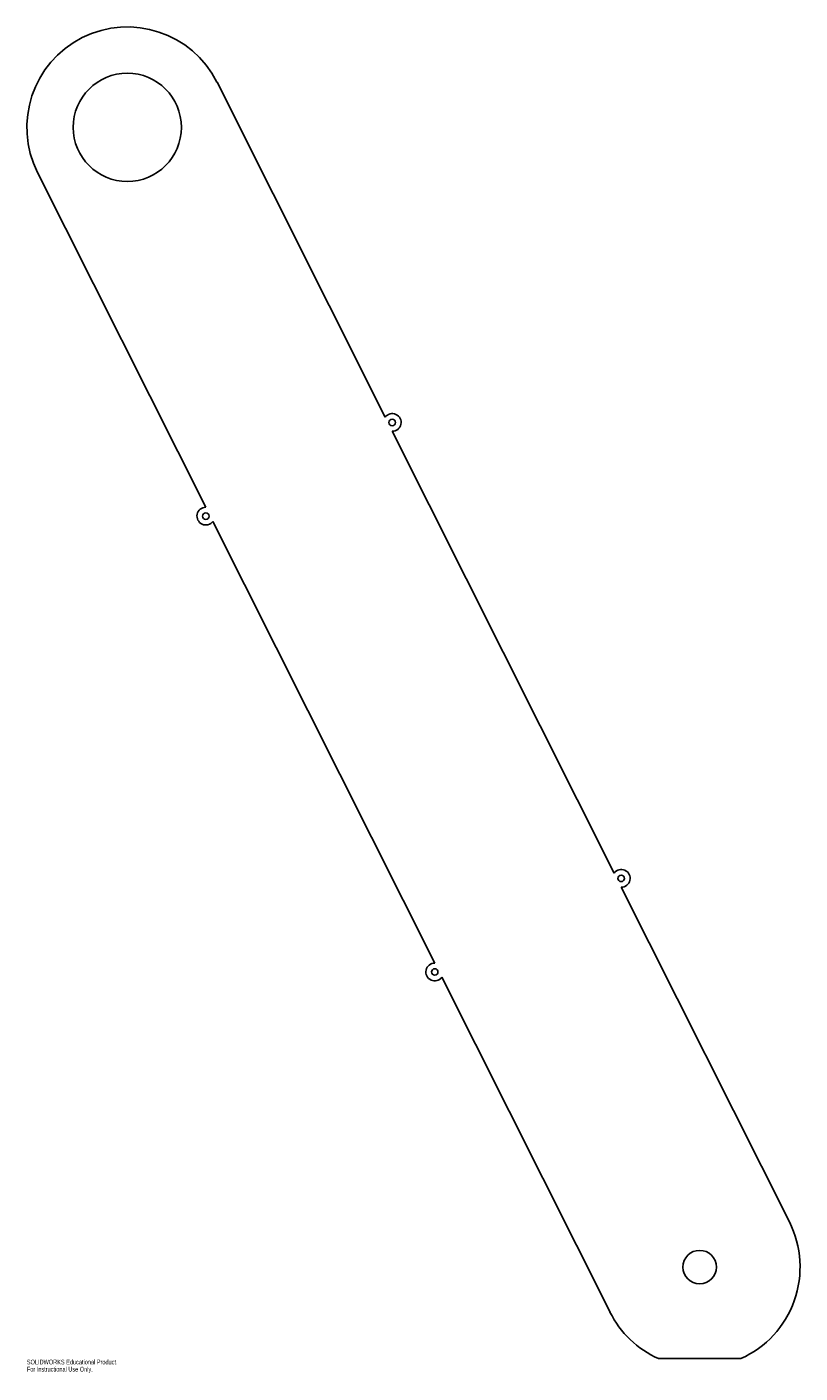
# Model space of a CAD drawing. Header units: millimetres. Extents: x 0 to 786, y -15 to 1353.
import ezdxf

# ---------------------------------------------------------------- set-up
doc = ezdxf.new("R2010")
doc.units = ezdxf.units.MM
doc.layers.add('CORTE', color=7, linetype='Continuous')
doc.layers.add('INFORMACION_NO_CORTE', color=8, linetype='Continuous')
doc.styles.add('SLDTEXTSTYLE0', font='TXT', dxfattribs={"width": 0.7})

msp = doc.modelspace()

# ---------------------------------------------------------------- linework, layer by layer
at = {"layer": 'CORTE', "color": 7, "linetype": 'Continuous', "lineweight": 25}
for p, q in [((364, 956.2), (193.2, 1296.3)), ((10.9, 1204.7), (181.7, 864.7)), ((596.7, 493.2), (371.3, 941.8)), ((189, 850.3), (414.4, 401.7)), ((774.8, 138.8), (603.9, 478.8)), ((421.6, 387.3), (592.5, 47.2)), ((725.5, 0), (641.7, 0))]:
    msp.add_line(p, q, dxfattribs=at)
for centre, radius in [((102, 1250.5), 55), ((371.2, 950.8), 3.3), ((181.8, 855.7), 3.3), ((603.9, 487.8), 3.3), ((414.4, 392.7), 3.3), ((683.6, 93), 17)]:
    msp.add_circle(centre, radius, dxfattribs=at)
for centre, radius, start, end in [((102, 1250.5), 102, 26.6777, -153.3223), ((371.2, 950.8), 9, -89.7101, 143.0655), ((181.8, 855.7), 9, 90.2899, -36.9345), ((603.9, 487.8), 9, -89.7101, 143.0655), ((414.4, 392.7), 9, 90.2899, -36.9345), ((683.6, 93), 102, -65.7504, 26.6777), ((683.6, 93), 102, -153.3223, -114.2496)]:
    msp.add_arc(centre, radius, start, end, dxfattribs=at)

# ---------------------------------------------------------------- texts
at = {"layer": 'INFORMACION_NO_CORTE', "color": 7, "linetype": 'Continuous', "char_height": 4.834, "attachment_point": 1, "style": 'SLDTEXTSTYLE0'}
for s, insert in [('SOLIDWORKS Educational Product.', (0, -1)), ('For Instructional Use Only.', (0, -8.3))]:
    msp.add_mtext(s, dxfattribs=dict(at, insert=insert))

doc.saveas('drawing.dxf')
